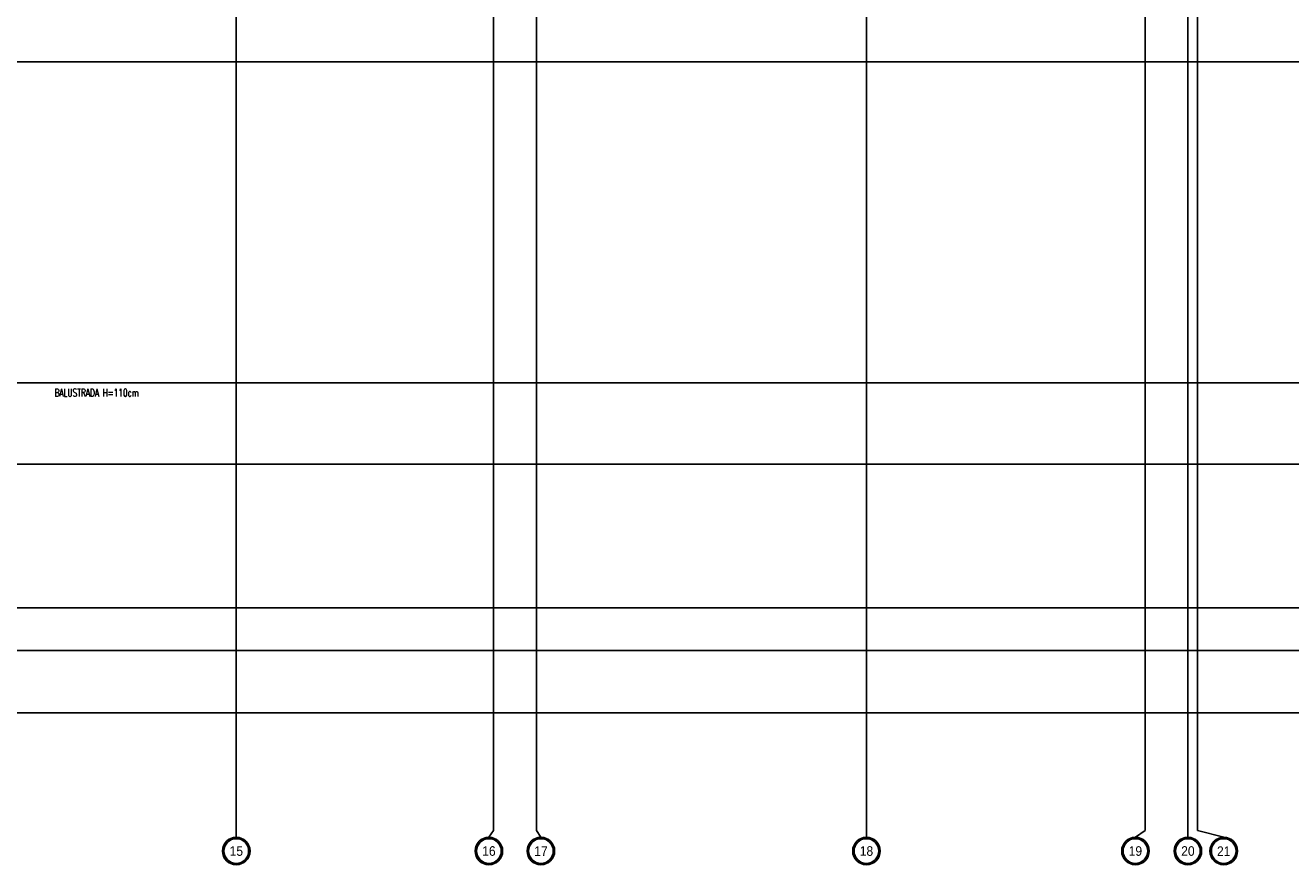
# Model space of a CAD drawing. Extents: x -7228 to 74941, y -112898 to 85621.
# Tile 99 of 256: x 53765 to 56717, y -57144 to -55184. Entities that reach past the tile are written whole.
import ezdxf
from ezdxf.enums import TextEntityAlignment as Align

# ---------------------------------------------------------------- set-up
doc = ezdxf.new("R2010")
doc.units = 0
doc.linetypes.add('CENTER', pattern=[2, 1.25, -0.25, 0.25, -0.25])
doc.layers.get('0').update_dxf_attribs({"color": 101, "linetype": 'CONTINUOUS'})
for name, color, linetype in [('Os-osie glowne', 1, 'CENTER'), ('Os-osie-opis', 16, 'CONTINUOUS'), ('Sch-opis', 51, 'CONTINUOUS')]:
    doc.layers.add(name, color=color, linetype=linetype)
doc.styles.add('dwg_opis duży', font='ARIAL.TTF', dxfattribs={"width": 0.9})
doc.styles.add('ROMANS', font='romans', dxfattribs={"width": 0.85})

# ---------------------------------------------------------------- blocks, each defined once
blk = doc.blocks.new('_opis_osi_liczbowy')
blk.add_hatch(color=256).paths.add_polyline_path([(32, 32), (32, 28.8, -1), (32, -28.8), (32, -32, 1)])
for radius in [32, 28.8]:
    blk.add_circle((32, 0), radius)
at = {"style": 'dwg_opis duży', "width": 0.9}
blk.add_attdef('AXNAMEH', text='', height=22.4, rotation=90, dxfattribs=at).set_placement((32, 0), align=Align.MIDDLE_CENTER)

msp = doc.modelspace()

# ---------------------------------------------------------------- linework, layer by layer
at = {"layer": 'Os-osie glowne'}
for points in [[(54257.547, -51086.711), (54257.547, -57063.711)], [(54857.547, -57063.711), (54857.547, -51086.711)], [(54957.547, -57063.711), (54957.547, -51086.711)], [(55727.547, -57063.711), (55727.547, -51086.711)], [(56377.547, -57063.711), (56377.547, -51086.711)], [(56477.547, -57063.711), (56477.547, -51086.711)], [(56499.547, -57063.711), (56499.547, -51086.711)], [(50525.547, -55268.711), (62792.547, -55268.711)], [(50525.547, -56018.711), (62792.547, -56018.711)], [(50525.547, -56208.711), (62792.547, -56208.711)], [(50525.547, -56543.711), (62792.547, -56543.711)], [(50525.547, -56643.711), (62792.547, -56643.711)], [(50525.547, -56788.711), (62792.547, -56788.711)]]:
    msp.add_lwpolyline(points, dxfattribs=at)
at = {"layer": 'Os-osie-opis'}
for points in [[(54257.547, -57063.711), (54257.547, -57079.711)], [(54846.887, -57079.711), (54857.547, -57063.711)], [(54968.208, -57079.711), (54957.547, -57063.711)], [(55727.547, -57063.711), (55727.547, -57079.711)], [(56355.047, -57079.711), (56377.547, -57063.711)], [(56477.547, -57063.711), (56477.547, -57079.711)], [(56561.047, -57079.711), (56499.547, -57063.711)]]:
    msp.add_lwpolyline(points, dxfattribs=at)

# ---------------------------------------------------------------- block references
ref = msp.add_blockref('_opis_osi_liczbowy', (54257.547, -57079.711), dxfattribs=dict(at, xscale=-1, rotation=90))
ref.add_attrib('AXNAMEH', '15', dxfattribs={"layer": '0', "height": 22.4, "style": 'dwg_opis duży', "width": 0.9}).set_placement((54257.657, -57111.711), align=Align.MIDDLE_CENTER)
at = {"layer": 'Os-osie-opis', "rotation": 270}
for p, values in [((54846.887, -57079.711), {'AXNAMEH': '16'}), ((56355.047, -57079.711), {'AXNAMEH': '19'}), ((56477.547, -57079.711), {'AXNAMEH': '20'})]:
    msp.add_blockref('_opis_osi_liczbowy', p, dxfattribs=at).add_auto_attribs(values)
at = {"layer": 'Os-osie-opis'}
ref = msp.add_blockref('_opis_osi_liczbowy', (54968.208, -57079.711), dxfattribs=dict(at, rotation=270))
ref.add_attrib('AXNAMEH', '17', dxfattribs={"layer": '0', "height": 22.4, "style": 'dwg_opis duży', "width": 0.9}).set_placement((54968.208, -57112.093), align=Align.MIDDLE_CENTER)
ref = msp.add_blockref('_opis_osi_liczbowy', (55727.547, -57079.711), dxfattribs=dict(at, xscale=-1, rotation=90))
ref.add_attrib('AXNAMEH', '18', dxfattribs={"layer": '0', "height": 22.4, "style": 'dwg_opis duży', "width": 0.9}).set_placement((55727.657, -57111.711), align=Align.MIDDLE_CENTER)
ref = msp.add_blockref('_opis_osi_liczbowy', (56561.047, -57079.711), dxfattribs=dict(at, rotation=270))
ref.add_attrib('AXNAMEH', '21', dxfattribs={"layer": '0', "height": 22.4, "style": 'dwg_opis duży', "width": 0.9}).set_placement((56561.047, -57112.093), align=Align.MIDDLE_CENTER)

# ---------------------------------------------------------------- texts
at = {"layer": 'Sch-opis', "style": 'ROMANS', "width": 0.7}
msp.add_text('BALUSTRADA H=110cm', height=18, dxfattribs=at).set_placement((53833.439, -56050.655))

doc.saveas('drawing.dxf')
